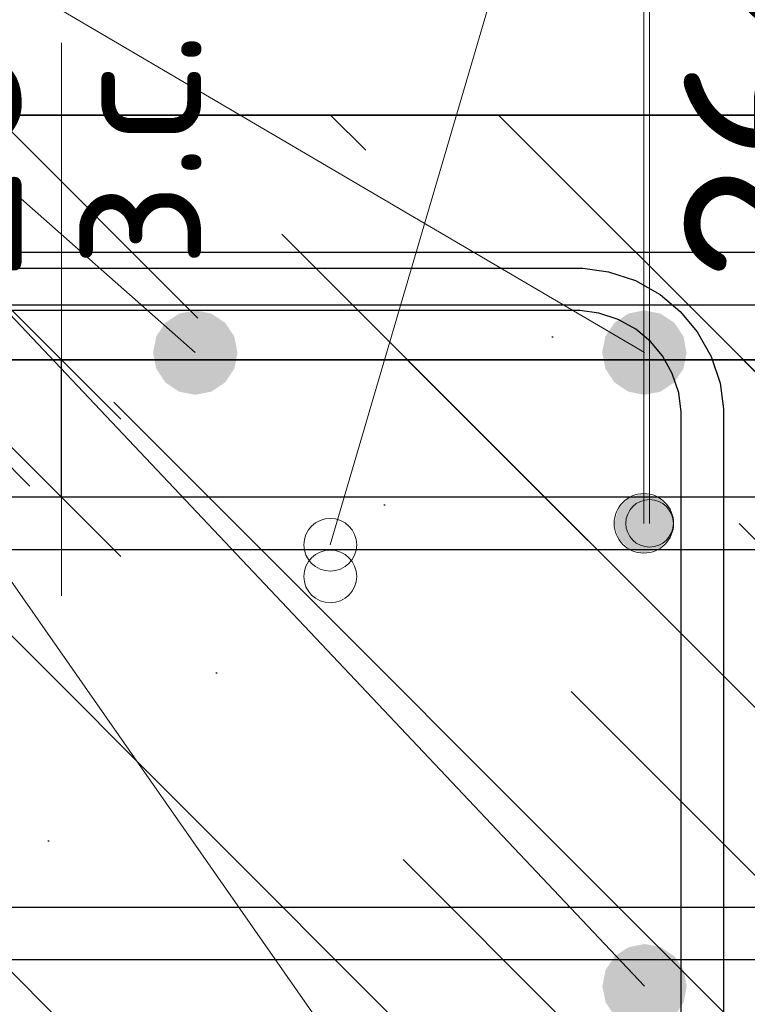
# Model space of a CAD drawing. Header units: metres. Extents: x -38 to 97, y -15 to 21.
# Tile 120 of 205: x 72.367 to 72.505, y 6.51 to 6.696. Entities that reach past the tile are written whole.
import ezdxf

# ---------------------------------------------------------------- set-up
doc = ezdxf.new("R2010")
doc.units = ezdxf.units.M
doc.header["$PDMODE"] = 65
for name, color, linetype, lineweight in [('XR$3$Арм. стержнями верхней зоны', 180, 'Continuous', 35), ('XR$3$Арм. стержнями нижней зоны', 180, 'Continuous', 35), ('XR$3$Арм.стержн. Арматура края', 96, 'Continuous', 35), ('XR$3$Арм.стержн. Хомут', 240, 'Continuous', 35), ('XR$3$Арм.стержн.горизонт. 1', 180, 'Continuous', 35), ('XR$3$Размерная линия_ общее', 7, 'Continuous', 13), ('XR$4$Арм. стержнями верхней зоны', 180, 'Continuous', 35), ('XR$4$Арм.стержн. Арматура края', 96, 'Continuous', 35), ('XR$4$ВК__отв в полу 1-2 эт', 220, 'Continuous', 25), ('XR$4$Размерная линия_ общее', 7, 'Continuous', 13), ('XR$6$Арм. стержнями верхней зоны', 180, 'Continuous', 35), ('XR$6$Арм.стержн. Арматура края', 96, 'Continuous', 35), ('XR$6$ВК__отв в полу 1-2 эт', 220, 'Continuous', 25), ('XR$6$Размерная линия_ общее', 7, 'Continuous', 13)]:
    doc.layers.add(name, color=color, linetype=linetype, lineweight=lineweight)
doc.styles.add('ISOCPEUR', font='txt')
doc.dimstyles.new('DIMSTYLE_11', dxfattribs={"dimtxt": 0.033, "dimasz": 0.0375, "dimexe": 0, "dimexo": 0, "dimgap": 0.0165, "dimtad": 2, "dimdec": 0, "dimlfac": 1000, "dimrnd": 1, "dimzin": 12, "dimdsep": 46, "dimtxsty": 'ISOCPEUR', "dimblk1": 'ALL_ML_STRICH', "dimblk2": 'ALL_ML_STRICH', "dimsah": 1, "dimcen": 0, "dimclrd": 7, "dimclre": 256, "dimclrt": 7, "dimadec": 0, "dimazin": 0, "dimtfac": 1, "dimtdec": 0, "dimtix": 1, "dimtmove": 2, "dimatfit": 3, "dimfxl": 0, "dimtvp": 1.2, "dimtzin": 0, "dimlwd": 0, "dimlwe": -3, "dimarcsym": 0})
pattern_1 = [(135, (0, 0), (-0.031819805, -0.031819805), [0.4, -0.05, 0, -0.05]), (135, (-0.01591, -0.01591), (-0.031819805, -0.031819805), [0.8, -0.1, 0.1, -0.1])]

# ---------------------------------------------------------------- blocks, each defined once
blk = doc.blocks.new('ALL_ML_STRICH')
at = {"color": 0, "linetype": 'ByBlock', "lineweight": -2}
for p, q in [((0, -0.5), (0, 0.5)), ((-0.3, -0.3), (0.3, 0.3)), ((-1, 0), (0.5, 0))]:
    blk.add_line(p, q, dxfattribs=at)
blk = doc.blocks.new('*D143')
at = {"layer": 'DEFPOINTS', "color": 7, "linetype": 'Continuous', "lineweight": 13, "transparency": 33554687}
for p in [(72.50314, 6.67826), (72.50314, 6.65226), (72.54312, 6.65226)]:
    blk.add_point(p, dxfattribs=at)
at = {"layer": 'XR$3$Размерная линия_ общее', "color": 253, "linetype": 'Continuous', "lineweight": -2, "true_color": 0xa0a0a0, "transparency": 33554687}
for p, q in [((72.52314, 6.67826), (72.54312, 6.67826)), ((72.52314, 6.65226), (72.54312, 6.65226))]:
    blk.add_line(p, q, dxfattribs=at)
at = {"layer": 'XR$3$Размерная линия_ общее', "color": 7, "linetype": 'Continuous', "lineweight": -2, "transparency": 33554687}
blk.add_line((72.54312, 6.65226), (72.54312, 6.67826), dxfattribs=at)
at = {"layer": 'XR$3$Размерная линия_ общее', "color": 7, "linetype": 'Continuous', "lineweight": 13, "transparency": 33554687, "xscale": 0.0375, "yscale": 0.0375, "zscale": 0.0375}
for p, rotation in [((72.54312, 6.67826), 90), ((72.54312, 6.65226), 270)]:
    blk.add_blockref('ALL_ML_STRICH', p, dxfattribs=dict(at, rotation=rotation))
at = {"layer": 'XR$3$Размерная линия_ общее', "color": 7, "linetype": 'Continuous', "lineweight": 13, "transparency": 33554687, "insert": (72.54266, 6.69562), "char_height": 0.027, "width": 0.00135, "attachment_point": 1, "rotation": 90, "line_spacing_factor": 0.60241, "style": 'ISOCPEUR'}
blk.add_mtext('з.с.', dxfattribs=at)
at = {"layer": 'XR$3$Размерная линия_ общее', "color": 7, "linetype": 'Continuous', "lineweight": 13, "transparency": 33554687, "insert": (72.51912, 6.71598), "char_height": 0.033, "width": 0.066, "attachment_point": 5, "rotation": 90, "style": 'ISOCPEUR'}
blk.add_mtext('\\A1;{26}', dxfattribs=at)
blk = doc.blocks.new('*D528')
at = {"layer": 'DEFPOINTS', "color": 7, "linetype": 'Continuous', "lineweight": 13, "transparency": 33554687}
for p in [(72.49323, 6.63192), (72.49323, 6.60592), (72.53322, 6.60592)]:
    blk.add_point(p, dxfattribs=at)
at = {"layer": 'XR$4$Размерная линия_ общее', "color": 253, "linetype": 'Continuous', "lineweight": -2, "true_color": 0xa0a0a0, "transparency": 33554687}
for p, q in [((72.51323, 6.63192), (72.53322, 6.63192)), ((72.51323, 6.60592), (72.53322, 6.60592))]:
    blk.add_line(p, q, dxfattribs=at)
at = {"layer": 'XR$4$Размерная линия_ общее', "color": 7, "linetype": 'Continuous', "lineweight": -2, "transparency": 33554687}
blk.add_line((72.53322, 6.60592), (72.53322, 6.63192), dxfattribs=at)
at = {"layer": 'XR$4$Размерная линия_ общее', "color": 7, "linetype": 'Continuous', "lineweight": 13, "transparency": 33554687, "xscale": 0.0375, "yscale": 0.0375, "zscale": 0.0375}
for p, rotation in [((72.53322, 6.63192), 90), ((72.53322, 6.60592), 270)]:
    blk.add_blockref('ALL_ML_STRICH', p, dxfattribs=dict(at, rotation=rotation))
at = {"layer": 'XR$4$Размерная линия_ общее', "color": 7, "linetype": 'Continuous', "lineweight": 13, "transparency": 33554687, "insert": (72.53275, 6.64929), "char_height": 0.027, "width": 0.00135, "attachment_point": 1, "rotation": 90, "line_spacing_factor": 0.60241, "style": 'ISOCPEUR'}
blk.add_mtext('з.с.', dxfattribs=at)
at = {"layer": 'XR$4$Размерная линия_ общее', "color": 7, "linetype": 'Continuous', "lineweight": 13, "transparency": 33554687, "insert": (72.50922, 6.66965), "char_height": 0.033, "width": 0.066, "attachment_point": 5, "rotation": 90, "style": 'ISOCPEUR'}
blk.add_mtext('\\A1;{26}', dxfattribs=at)
blk = doc.blocks.new('*D884')
at = {"layer": 'DEFPOINTS', "color": 7, "linetype": 'Continuous', "lineweight": 13, "transparency": 33554687}
for p in [(72.33484, 6.63192), (72.33484, 6.60592), (72.37482, 6.60592)]:
    blk.add_point(p, dxfattribs=at)
at = {"layer": 'XR$6$Размерная линия_ общее', "color": 253, "linetype": 'Continuous', "lineweight": -2, "true_color": 0xa0a0a0, "transparency": 33554687}
for p, q in [((72.35484, 6.63192), (72.37482, 6.63192)), ((72.35484, 6.60592), (72.37482, 6.60592))]:
    blk.add_line(p, q, dxfattribs=at)
at = {"layer": 'XR$6$Размерная линия_ общее', "color": 7, "linetype": 'Continuous', "lineweight": -2, "transparency": 33554687}
blk.add_line((72.37482, 6.60592), (72.37482, 6.63192), dxfattribs=at)
at = {"layer": 'XR$6$Размерная линия_ общее', "color": 7, "linetype": 'Continuous', "lineweight": 13, "transparency": 33554687, "xscale": 0.0375, "yscale": 0.0375, "zscale": 0.0375}
for p, rotation in [((72.37482, 6.63192), 90), ((72.37482, 6.60592), 270)]:
    blk.add_blockref('ALL_ML_STRICH', p, dxfattribs=dict(at, rotation=rotation))
at = {"layer": 'XR$6$Размерная линия_ общее', "color": 7, "linetype": 'Continuous', "lineweight": 13, "transparency": 33554687, "insert": (72.37436, 6.64929), "char_height": 0.027, "width": 0.00135, "attachment_point": 1, "rotation": 90, "line_spacing_factor": 0.60241, "style": 'ISOCPEUR'}
blk.add_mtext('з.с.', dxfattribs=at)
at = {"layer": 'XR$6$Размерная линия_ общее', "color": 7, "linetype": 'Continuous', "lineweight": 13, "transparency": 33554687, "insert": (72.35082, 6.66965), "char_height": 0.033, "width": 0.066, "attachment_point": 5, "rotation": 90, "style": 'ISOCPEUR'}
blk.add_mtext('\\A1;{26}', dxfattribs=at)

msp = doc.modelspace()

# ---------------------------------------------------------------- hatches: boundary and pattern name
at = {"linetype": 'Continuous', "lineweight": 25, "transparency": 33554687}
h = msp.add_hatch(dxfattribs=at)
h.set_pattern_fill('__________540', scale=0.015, style=0, pattern_type=2)
h.set_pattern_definition(pattern_1)
h.paths.add_polyline_path([(72.52526, 6.67826), (72.27526, 6.67826), (72.27526, 6.37826), (72.52526, 6.37826)], flags=0)
at = {"linetype": 'Continuous', "lineweight": 13, "transparency": 33554687}
h = msp.add_hatch(dxfattribs=at)
h.set_pattern_fill('__________540', scale=0.015, style=0, pattern_type=2)
h.set_pattern_definition(pattern_1)
h.paths.add_polyline_path([(72.12578, 6.63192), (72.12578, 6.43192), (72.57861, 6.43192), (72.57861, 6.63192)], flags=0)
h = msp.add_hatch(dxfattribs=at)
h.set_pattern_fill('__________540', scale=0.015, style=0, pattern_type=2)
h.set_pattern_definition(pattern_1)
h.paths.add_polyline_path([(72.12578, 6.63192), (72.12578, 6.43192), (72.57861, 6.43192), (72.57861, 6.63192)], flags=0)
at = {"layer": 'XR$3$Арм.стержн.горизонт. 1', "linetype": 'Continuous', "lineweight": 50, "transparency": 33554687}
for points in [[(72.40819, 6.63326), (72.40758, 6.63632), (72.40584, 6.63892), (72.40325, 6.64065), (72.40019, 6.64126), (72.39713, 6.64065), (72.39453, 6.63892), (72.3928, 6.63632), (72.39219, 6.63326), (72.3928, 6.6302), (72.39453, 6.6276), (72.39713, 6.62587), (72.40019, 6.62526), (72.40325, 6.62587), (72.40584, 6.6276), (72.40758, 6.6302)], [(72.49326, 6.63326), (72.49266, 6.63632), (72.49092, 6.63892), (72.48833, 6.64065), (72.48526, 6.64126), (72.4822, 6.64065), (72.47961, 6.63892), (72.47787, 6.63632), (72.47726, 6.63326), (72.47787, 6.6302), (72.47961, 6.6276), (72.4822, 6.62587), (72.48526, 6.62526), (72.48833, 6.62587), (72.49092, 6.6276), (72.49266, 6.6302)], [(72.4933, 6.51326), (72.49269, 6.51632), (72.49096, 6.51892), (72.48836, 6.52065), (72.4853, 6.52126), (72.48224, 6.52065), (72.47965, 6.51892), (72.47791, 6.51632), (72.4773, 6.51326), (72.47791, 6.5102), (72.47965, 6.5076), (72.48224, 6.50587), (72.4853, 6.50526), (72.48836, 6.50587), (72.49096, 6.5076), (72.49269, 6.5102)]]:
    msp.add_hatch(color=7, dxfattribs=at).paths.add_polyline_path(points)
at = {"layer": 'XR$4$Арм. стержнями верхней зоны', "linetype": 'Continuous', "lineweight": 13, "transparency": 33554687}
for points in [[(72.484, 6.60479), (72.4885, 6.60479), (72.48625, 6.60542)], [(72.4885, 6.60479), (72.484, 6.60479), (72.48238, 6.60317)], [(72.4885, 6.60479), (72.48238, 6.60317), (72.49012, 6.60317)], [(72.49012, 6.60317), (72.48238, 6.60317), (72.48175, 6.60092)], [(72.49012, 6.60317), (72.48175, 6.60092), (72.49075, 6.60092)], [(72.49075, 6.60092), (72.48175, 6.60092), (72.48238, 6.59867)], [(72.49075, 6.60092), (72.48238, 6.59867), (72.49012, 6.59867)], [(72.49012, 6.59867), (72.48238, 6.59867), (72.484, 6.59705)], [(72.49012, 6.59867), (72.484, 6.59705), (72.4885, 6.59705)], [(72.4885, 6.59705), (72.484, 6.59705), (72.48625, 6.59642)]]:
    msp.add_hatch(color=7, dxfattribs=at).paths.add_polyline_path(points)
at = {"layer": 'XR$6$Арм. стержнями верхней зоны', "linetype": 'Continuous', "lineweight": 13, "transparency": 33554687}
for points in [[(72.48798, 6.60576), (72.48236, 6.60576), (72.48033, 6.60374)], [(72.48798, 6.60576), (72.48033, 6.60374), (72.49001, 6.60374)], [(72.48236, 6.60576), (72.48798, 6.60576), (72.48517, 6.60655)], [(72.49001, 6.60374), (72.48033, 6.60374), (72.47954, 6.60092)], [(72.49001, 6.60374), (72.47954, 6.60092), (72.49079, 6.60092)], [(72.49079, 6.60092), (72.47954, 6.60092), (72.48033, 6.59811)], [(72.49079, 6.60092), (72.48033, 6.59811), (72.49001, 6.59811)], [(72.49001, 6.59811), (72.48033, 6.59811), (72.48236, 6.59609)], [(72.49001, 6.59811), (72.48236, 6.59609), (72.48798, 6.59609)], [(72.48798, 6.59609), (72.48236, 6.59609), (72.48517, 6.5953)]]:
    msp.add_hatch(color=7, dxfattribs=at).paths.add_polyline_path(points)

# ---------------------------------------------------------------- linework, layer by layer
at = {"color": 7, "linetype": 'Continuous', "lineweight": 13, "transparency": 33554687}
msp.add_line((72.37482, 6.63192), (72.37482, 6.69192), dxfattribs=at)
at = {"color": 7, "linetype": 'Continuous', "lineweight": 35, "transparency": 33554687}
for p, q in [((72.52526, 6.67826), (72.27526, 6.67826)), ((72.57861, 6.63192), (72.12578, 6.63192)), ((72.57861, 6.63192), (72.12578, 6.63192))]:
    msp.add_line(p, q, dxfattribs=at)
at = {"color": 7, "linetype": 'Continuous', "lineweight": 13, "transparency": 33554687}
for centre in [(72.42577, 6.59687), (72.42577, 6.59087)]:
    msp.add_circle(centre, 0.005, dxfattribs=at)
at = {"layer": 'XR$3$Арм. стержнями верхней зоны', "color": 4, "linetype": 'Continuous', "lineweight": 25, "transparency": 33554687}
msp.add_lwpolyline([(72.30026, 6.65226), (72.66223, 6.65226), (72.66223, 6.64226), (72.30026, 6.64226), (72.30026, 6.65226)], dxfattribs=at)
at = {"layer": 'XR$3$Арм. стержнями нижней зоны', "color": 4, "linetype": 'Continuous', "lineweight": 25, "transparency": 33554687}
msp.add_lwpolyline([(72.30026, 6.52826), (72.66223, 6.52826), (72.66223, 6.51826), (72.30026, 6.51826), (72.30026, 6.52826)], dxfattribs=at)
at = {"layer": 'XR$3$Арм.стержн. Арматура края', "color": 4, "linetype": 'Continuous', "lineweight": 25, "transparency": 33554687}
for points in [[(72.66223, 6.51826), (72.33355, 6.51826), (72.32745, 6.51911), (72.3211, 6.5212), (72.31526, 6.52448), (72.31044, 6.5285), (72.30642, 6.53331), (72.30315, 6.53916), (72.30106, 6.54551), (72.30021, 6.55161), (72.30021, 6.61891), (72.30106, 6.62501), (72.30315, 6.63136), (72.30642, 6.63721), (72.31044, 6.64202), (72.31526, 6.64604), (72.3211, 6.64932), (72.32745, 6.65141), (72.33355, 6.65226), (72.66223, 6.65226)], [(72.66223, 6.64226), (72.33425, 6.64226), (72.32973, 6.64163), (72.32515, 6.64012), (72.32095, 6.63777), (72.31754, 6.63492), (72.31469, 6.63151), (72.31234, 6.62732), (72.31084, 6.62274), (72.31021, 6.61822), (72.31021, 6.5523), (72.31084, 6.54778), (72.31234, 6.5432), (72.31469, 6.53901), (72.31754, 6.5356), (72.32095, 6.53275), (72.32515, 6.5304), (72.32973, 6.52889), (72.33425, 6.52826), (72.66223, 6.52826)]]:
    msp.add_lwpolyline(points, dxfattribs=at)
at = {"layer": 'XR$3$Арм.стержн. Хомут', "color": 40, "linetype": 'Continuous', "lineweight": 25, "transparency": 33554687}
for points in [[(72.3269, 6.64926), (72.47359, 6.64926), (72.47847, 6.64858), (72.48355, 6.64691), (72.48822, 6.64429), (72.49207, 6.64107), (72.49529, 6.63722), (72.49791, 6.63254), (72.49959, 6.62746), (72.50026, 6.62258), (72.50026, 6.42994), (72.49959, 6.42506), (72.49791, 6.41998), (72.49529, 6.4153), (72.49207, 6.41145), (72.48822, 6.40823), (72.48355, 6.40561), (72.47847, 6.40394), (72.47359, 6.40326), (72.3269, 6.40326)], [(72.3269, 6.64926), (72.47359, 6.64926), (72.47847, 6.64858), (72.48355, 6.64691), (72.48822, 6.64429), (72.49207, 6.64107), (72.49529, 6.63722), (72.49791, 6.63254), (72.49959, 6.62746), (72.50026, 6.62258), (72.50026, 6.42994), (72.49959, 6.42506), (72.49791, 6.41998), (72.49529, 6.4153), (72.49207, 6.41145), (72.48822, 6.40823), (72.48355, 6.40561), (72.47847, 6.40394), (72.47359, 6.40326), (72.3269, 6.40326)], [(72.32746, 6.41126), (72.47303, 6.41126), (72.47665, 6.41176), (72.48031, 6.41297), (72.48367, 6.41485), (72.4864, 6.41713), (72.48868, 6.41986), (72.49055, 6.42321), (72.49176, 6.42687), (72.49226, 6.43049), (72.49226, 6.62203), (72.49176, 6.62564), (72.49055, 6.62931), (72.48868, 6.63266), (72.4864, 6.63539), (72.48367, 6.63767), (72.48031, 6.63955), (72.47665, 6.64076), (72.47303, 6.64126), (72.32746, 6.64126)], [(72.32746, 6.41126), (72.47303, 6.41126), (72.47665, 6.41176), (72.48031, 6.41297), (72.48367, 6.41485), (72.4864, 6.41713), (72.48868, 6.41986), (72.49055, 6.42321), (72.49176, 6.42687), (72.49226, 6.43049), (72.49226, 6.62203), (72.49176, 6.62564), (72.49055, 6.62931), (72.48868, 6.63266), (72.4864, 6.63539), (72.48367, 6.63767), (72.48031, 6.63955), (72.47665, 6.64076), (72.47303, 6.64126), (72.32746, 6.64126)]]:
    msp.add_lwpolyline(points, dxfattribs=at)
at = {"layer": 'XR$3$Арм.стержн.горизонт. 1', "color": 7, "linetype": 'Continuous', "lineweight": 13, "transparency": 33554687}
for q in [(72.4853, 6.41826), (72.4853, 6.51326), (72.48526, 6.63326), (72.40019, 6.63326)]:
    msp.add_line((72.23031, 6.78305), q, dxfattribs=at)
at = {"layer": 'XR$4$Арм. стержнями верхней зоны', "color": 7, "linetype": 'Continuous', "lineweight": 13, "transparency": 33554687}
for p, q in [((72.48625, 6.80286), (72.48625, 6.60092)), ((72.48625, 6.60542), (72.48625, 6.60542)), ((72.48175, 6.60092), (72.48175, 6.60092)), ((72.49075, 6.60092), (72.49075, 6.60092)), ((72.48625, 6.59642), (72.48625, 6.59642))]:
    msp.add_line(p, q, dxfattribs=at)
at = {"layer": 'XR$4$Арм. стержнями верхней зоны', "color": 4, "linetype": 'Continuous', "lineweight": 25, "transparency": 33554687}
msp.add_lwpolyline([(72.15077, 6.60592), (72.58361, 6.60592), (72.58361, 6.59592), (72.15077, 6.59592), (72.15077, 6.60592)], dxfattribs=at)
at = {"layer": 'XR$4$Арм. стержнями верхней зоны', "color": 7, "linetype": 'Continuous', "lineweight": 13, "transparency": 33554687}
msp.add_circle((72.48625, 6.60092), 0.0045, dxfattribs=at)
at = {"layer": 'XR$4$Арм.стержн. Арматура края', "color": 4, "linetype": 'Continuous', "lineweight": 25, "transparency": 33554687}
for points in [[(72.58361, 6.47192), (72.17933, 6.47192), (72.17411, 6.47265), (72.16868, 6.47444), (72.16367, 6.47725), (72.15954, 6.4807), (72.15609, 6.48482), (72.15328, 6.48983), (72.15149, 6.49527), (72.15077, 6.50049), (72.15077, 6.57736), (72.15149, 6.58258), (72.15328, 6.58801), (72.15609, 6.59302), (72.15954, 6.59715), (72.16367, 6.6006), (72.16868, 6.60341), (72.17411, 6.6052), (72.17933, 6.60592), (72.58361, 6.60592)], [(72.58361, 6.59592), (72.18002, 6.59592), (72.17639, 6.59542), (72.17272, 6.59421), (72.16936, 6.59233), (72.16664, 6.59005), (72.16436, 6.58733), (72.16248, 6.58397), (72.16127, 6.5803), (72.16077, 6.57667), (72.16077, 6.50118), (72.16127, 6.49755), (72.16248, 6.49388), (72.16436, 6.49052), (72.16664, 6.4878), (72.16936, 6.48552), (72.17272, 6.48364), (72.17639, 6.48243), (72.18002, 6.48192), (72.58361, 6.48192)]]:
    msp.add_lwpolyline(points, dxfattribs=at)
at = {"layer": 'XR$4$ВК__отв в полу 1-2 эт', "color": 7, "linetype": 'Continuous', "lineweight": 13, "transparency": 33554687}
msp.add_line((72.42577, 6.59687), (72.48625, 6.80286), dxfattribs=at)
at = {"layer": 'XR$6$Арм. стержнями верхней зоны', "color": 7, "linetype": 'Continuous', "lineweight": 13, "transparency": 33554687}
for p, q in [((72.48517, 6.80175), (72.48517, 6.60092)), ((72.48517, 6.60655), (72.48517, 6.60655)), ((72.47954, 6.60092), (72.47954, 6.60092)), ((72.49079, 6.60092), (72.49079, 6.60092)), ((72.48517, 6.5953), (72.48517, 6.5953))]:
    msp.add_line(p, q, dxfattribs=at)
at = {"layer": 'XR$6$Арм. стержнями верхней зоны', "color": 4, "linetype": 'Continuous', "lineweight": 25, "transparency": 33554687}
msp.add_lwpolyline([(72.15077, 6.60592), (72.58361, 6.60592), (72.58361, 6.59592), (72.15077, 6.59592), (72.15077, 6.60592)], dxfattribs=at)
at = {"layer": 'XR$6$Арм. стержнями верхней зоны', "color": 7, "linetype": 'Continuous', "lineweight": 13, "transparency": 33554687}
msp.add_circle((72.48517, 6.60092), 0.00563, dxfattribs=at)
at = {"layer": 'XR$6$Арм.стержн. Арматура края', "color": 4, "linetype": 'Continuous', "lineweight": 25, "transparency": 33554687}
for points in [[(72.58361, 6.47192), (72.17933, 6.47192), (72.17412, 6.47265), (72.16868, 6.47444), (72.16367, 6.47725), (72.15954, 6.4807), (72.15609, 6.48482), (72.15329, 6.48983), (72.15149, 6.49527), (72.15077, 6.50049), (72.15077, 6.57736), (72.15149, 6.58258), (72.15329, 6.58801), (72.15609, 6.59302), (72.15954, 6.59715), (72.16367, 6.6006), (72.16868, 6.60341), (72.17412, 6.6052), (72.17933, 6.60592), (72.58361, 6.60592)], [(72.58361, 6.59592), (72.18002, 6.59592), (72.17639, 6.59542), (72.17272, 6.59421), (72.16936, 6.59233), (72.16664, 6.59005), (72.16436, 6.58733), (72.16248, 6.58397), (72.16127, 6.5803), (72.16077, 6.57667), (72.16077, 6.50118), (72.16127, 6.49755), (72.16248, 6.49388), (72.16436, 6.49052), (72.16664, 6.4878), (72.16936, 6.48552), (72.17272, 6.48364), (72.17639, 6.48243), (72.18002, 6.48192), (72.58361, 6.48192)]]:
    msp.add_lwpolyline(points, dxfattribs=at)
at = {"layer": 'XR$6$ВК__отв в полу 1-2 эт', "color": 7, "linetype": 'Continuous', "lineweight": 13, "transparency": 33554687}
msp.add_line((72.42577, 6.59687), (72.48625, 6.80286), dxfattribs=at)

# ---------------------------------------------------------------- dimensions: what is measured, and where the dimension line sits
at = {"layer": 'XR$3$Размерная линия_ общее', "color": 7, "linetype": 'Continuous', "lineweight": 13, "transparency": 33554687}
dim = msp.add_linear_dim(base=(72.54312, 6.67826), p1=(72.52314, 6.65226), p2=(72.52314, 6.67826), angle=90, text='<>\\Xз.с.', dimstyle='DIMSTYLE_11', override={"dimpost": '<>', "dimclrd": 7, "dimclre": 253, "dimclrt": 7, "dimlwd": 0, "dimlwe": 65533}, dxfattribs=at)
dim.commit()
dim.dimension.update_dxf_attribs({"geometry": '*D143', "text_midpoint": (72.51912, 6.71598), "dimtype": 160})
at = {"layer": 'XR$4$Размерная линия_ общее', "color": 7, "linetype": 'Continuous', "lineweight": 13, "transparency": 33554687}
dim = msp.add_linear_dim(base=(72.53322, 6.63192), p1=(72.51323, 6.60592), p2=(72.51323, 6.63192), angle=90, text='<>\\Xз.с.', dimstyle='DIMSTYLE_11', override={"dimpost": '<>', "dimclrd": 7, "dimclre": 253, "dimclrt": 7, "dimlwd": 0, "dimlwe": 65533}, dxfattribs=at)
dim.commit()
dim.dimension.update_dxf_attribs({"geometry": '*D528', "text_midpoint": (72.50922, 6.66965), "dimtype": 160})
at = {"layer": 'XR$6$Размерная линия_ общее', "color": 7, "linetype": 'Continuous', "lineweight": 13, "transparency": 33554687}
dim = msp.add_linear_dim(base=(72.37482, 6.63192), p1=(72.35484, 6.60592), p2=(72.35484, 6.63192), angle=90, text='<>\\Xз.с.', dimstyle='DIMSTYLE_11', override={"dimpost": '<>', "dimclrd": 7, "dimclre": 253, "dimclrt": 7, "dimlwd": 0, "dimlwe": 65533}, dxfattribs=at)
dim.commit()
dim.dimension.update_dxf_attribs({"geometry": '*D884', "text_midpoint": (72.35082, 6.66965), "dimtype": 160})

doc.saveas('drawing.dxf')
